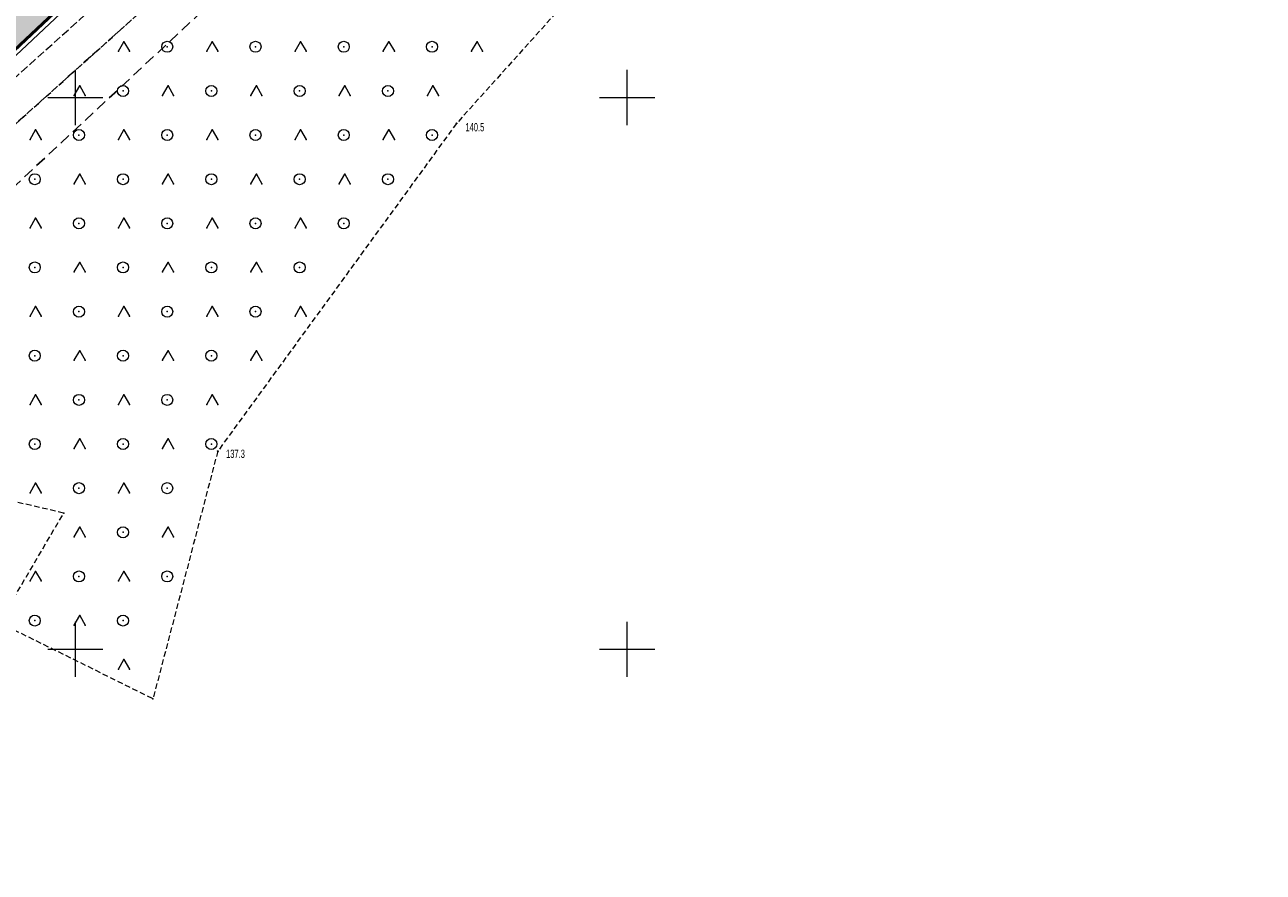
# Model space of a CAD drawing. Extents: x 6456700 to 6518119, y 5963420 to 5980059.
# Tile 250 of 256: x 6512514 to 6512626, y 5967329 to 5967406. Entities that reach past the tile are written whole.
import ezdxf
from ezdxf.enums import TextEntityAlignment as Align

# ---------------------------------------------------------------- set-up
doc = ezdxf.new("R2010")
doc.units = 0
doc.header["$MEASUREMENT"] = 0
for name, pattern in [('L_0_04', [1.5, 1, -0.5]), ('L_0_52', [1, 0.75, -0.25]), ('L_0_5A', [0.75, 0.5, -0.25])]:
    doc.linetypes.add(name, pattern=pattern)
doc.layers.get('0').update_dxf_attribs({"color": 2, "linetype": 'CONTINUOUS', "lineweight": 5})
for name, color, linetype, lineweight in [('219_dzialka_ewidencyjna', 7, 'CONTINUOUS', 18), ('50mm Kreska ciągła', 7, 'CONTINUOUS', 50), ('9mm Kreska ciągła', 252, 'CONTINUOUS', 9), ('jezdnia', 7, 'CONTINUOUS', 18), ('pikieta_naturalna', 7, 'CONTINUOUS', 18), ('pikieta_naturalna_Atr2', 7, 'CONTINUOUS', 18), ('siatka_krzyrzy', 7, 'CONTINUOUS', 18), ('teren_zalesiony', 7, 'CONTINUOUS', 18), ('Zakres', 7, 'CONTINUOUS', 18)]:
    doc.layers.add(name, color=color, linetype=linetype, lineweight=lineweight)
doc.styles.get("Standard").update_dxf_attribs({"font": 'txt', "width": 0.75})

# ---------------------------------------------------------------- blocks, each defined once
blk = doc.blocks.new('mdcp_nowa')
at = {"layer": 'pikieta_naturalna', "linetype": 'Continuous', "lineweight": 18}
for points in [[(6495284.53, 5983847.61, 1), (6495284.53, 5983847.7, 1)], [(6495262.9, 5983817.91, 1), (6495262.9, 5983818, 1)]]:
    blk.add_hatch(color=18, dxfattribs=at).paths.add_polyline_path(points)
at = {"layer": '219_dzialka_ewidencyjna', "color": 3, "linetype": 'Continuous', "lineweight": 18, "flags": 128}
blk.add_lwpolyline([(6495140.62, 5983714.82), (6495154.08, 5983775.81), (6495208.52, 5983819.89), (6495278.64, 5983885.86), (6495294.24, 5983926.27)], dxfattribs=at)
at = {"layer": 'jezdnia', "color": 7, "linetype": 'L_0_52', "lineweight": 18, "flags": 128}
blk.add_lwpolyline([(6495195.83, 5982978.97), (6495200.77, 5982990.52), (6495203.76, 5983005.28), (6495200.35, 5983025.82), (6495193.24, 5983036.29), (6495189.14, 5983049.6), (6495185.12, 5983067.8), (6495183.17, 5983077.08), (6495178.19, 5983089.73), (6495174.64, 5983098.86), (6495168.43, 5983115.09), (6495161.55, 5983133.83), (6495154.76, 5983147.58), (6495144.33, 5983166.27), (6495135.54, 5983182.13), (6495131.43, 5983212.99), (6495131.68, 5983233.26), (6495131.46, 5983243.99), (6495128.32, 5983280.81), (6495127.29, 5983298.52), (6495124.19, 5983336.19), (6495123.5, 5983344), (6495121.28, 5983367.92), (6495119.64, 5983396.13), (6495116.73, 5983412.76), (6495117.19, 5983441.35), (6495116.43, 5983457.42), (6495115.48, 5983476.53), (6495115.11, 5983482.62), (6495112.3, 5983484.4), (6495091.45, 5983481.81), (6495091.37, 5983484.19), (6495109.96, 5983486.92), (6495113.25, 5983490.41), (6495113.24, 5983503.43), (6495112.69, 5983521.82), (6495113.13, 5983545.8), (6495113.51, 5983566.95), (6495116.02, 5983585), (6495118.4, 5983609.28), (6495123.42, 5983650.06), (6495131.2, 5983686.54), (6495140.07, 5983719.72), (6495146.41, 5983753.33), (6495149.05, 5983763.24), (6495154.18, 5983776.85), (6495160.67, 5983784.68), (6495175.29, 5983798.4), (6495197.26, 5983816.17), (6495217.4, 5983831.86), (6495238.65, 5983846.53), (6495263.72, 5983869.02), (6495276.39, 5983884.8), (6495285.32, 5983901), (6495289.2, 5983910.41), (6495292.89, 5983924.2), (6495294.78, 5983930.12), (6495299.2, 5983944.93), (6495304.61, 5983964.52), (6495307.5, 5983979.46), (6495307.59, 5983992.22), (6495306.46, 5984009.09), (6495305.69, 5984028.3), (6495305.67, 5984038.17), (6495300.99, 5984057.07), (6495297.28, 5984082.3), (6495291.79, 5984107.54), (6495288.36, 5984130.45), (6495280.64, 5984151.56), (6495274.64, 5984171.22), (6495270.98, 5984181.26), (6495273.99, 5984181.03), (6495276.87, 5984171.8), (6495283.5, 5984152.14), (6495291.35, 5984131.82), (6495294.78, 5984110.77), (6495299.68, 5984081.31), (6495303.27, 5984060.79), (6495332.62, 5984062.58), (6495350.78, 5984065.69), (6495352.73, 5984070.57), (6495357.63, 5984062.1), (6495352.37, 5984062.87), (6495334.16, 5984059.86), (6495303.89, 5984056.79), (6495307.64, 5984045.46), (6495309.06, 5984037.47), (6495310.62, 5984029.01), (6495312.95, 5983997.49), (6495310.44, 5983991.82), (6495310.09, 5983979.31), (6495307.08, 5983963.82), (6495301.68, 5983944.67), (6495295.97, 5983923.79), (6495292.77, 5983913.71), (6495290.13, 5983906.38), (6495284.32, 5983893.37), (6495278.05, 5983883.04), (6495264.46, 5983865.44), (6495239.09, 5983842.69), (6495219.23, 5983829.73), (6495216.93, 5983819.97), (6495223.58, 5983813.84), (6495228.16, 5983809.41), (6495224.21, 5983807.55), (6495214.94, 5983813.05), (6495207.87, 5983817.5), (6495201.24, 5983815.27), (6495178.34, 5983796.41), (6495165.6, 5983786.15), (6495159.73, 5983777.73), (6495154.77, 5983771.17), (6495151.16, 5983759.97), (6495150.26, 5983749.93), (6495142.6, 5983719.51), (6495134.42, 5983684.95), (6495127.4, 5983650.76), (6495120.08, 5983602.2), (6495117.42, 5983578.29), (6495115.94, 5983567.9), (6495115.38, 5983544.13), (6495115.07, 5983520.98), (6495115.65, 5983504.52), (6495116.24, 5983490.91), (6495120.25, 5983487.29), (6495126.33, 5983487.84), (6495143.65, 5983489.58), (6495144.46, 5983486.94), (6495127.88, 5983485.15), (6495121.64, 5983482.36), (6495118.37, 5983476.22), (6495119.55, 5983458.22), (6495119.45, 5983441.1), (6495120.18, 5983413.18), (6495121.99, 5983405.13), (6495126.07, 5983403.29), (6495130.48, 5983403.23), (6495129.73, 5983399.77), (6495124.35, 5983396.96), (6495123.73, 5983368.04), (6495126.63, 5983336.2), (6495129.59, 5983298.85), (6495131.1, 5983280.79), (6495133, 5983262.8), (6495134.25, 5983243.51), (6495134.8, 5983233.03), (6495133.67, 5983213.6), (6495138.07, 5983181.73), (6495146.27, 5983167.62), (6495157.18, 5983147.99), (6495163.68, 5983134.39), (6495170.96, 5983115.51), (6495175.46, 5983104.48), (6495181.17, 5983100.74), (6495199.93, 5983101.55), (6495199.17, 5983099.07), (6495182.34, 5983097.53), (6495180.35, 5983094.32), (6495185.39, 5983081.2), (6495192.07, 5983052.44), (6495195.58, 5983038.04), (6495198.53, 5983033.23), (6495203.76, 5983025.83), (6495206.13, 5983003.89), (6495202.54, 5982989.27), (6495201.18, 5982984.38), (6495199.22, 5982977.33), (6495199.31, 5982965.37), (6495200.17, 5982948.62), (6495203.01, 5982926.24), (6495205.43, 5982907.13), (6495210.02, 5982873.53), (6495214.31, 5982847.66), (6495217.75, 5982836.69), (6495222.16, 5982822), (6495228.36, 5982806.97), (6495230.37, 5982804.25), (6495235.28, 5982800.03), (6495240.12, 5982797.03), (6495226.36, 5982801.25), (6495225.42, 5982799.59), (6495224.16, 5982791.52), (6495222.71, 5982778.54), (6495222.21, 5982760.62), (6495221.26, 5982748.78), (6495217.72, 5982722.5), (6495220.89, 5982699.43), (6495222.63, 5982688.01), (6495226.82, 5982681.43), (6495232.44, 5982678.09), (6495238.57, 5982677.74), (6495238.58, 5982674.2), (6495234.94, 5982674.18), (6495222.7, 5982675.95), (6495211.13, 5982675.67), (6495203.44, 5982672.24), (6495190.56, 5982660.85), (6495183.64, 5982651.87), (6495180.18, 5982645.51), (6495176.56, 5982638.14), (6495173.06, 5982629.9), (6495169.79, 5982622.28), (6495168.95, 5982621.1), (6495167.1, 5982622.09), (6495169.54, 5982629.99), (6495175.88, 5982643.52), (6495181.21, 5982652.88), (6495188.25, 5982661.9), (6495200.25, 5982673.34), (6495211.64, 5982680.53), (6495218.14, 5982692.06), (6495218.39, 5982699.72), (6495215.1, 5982723.62), (6495216.08, 5982729.8), (6495218.41, 5982743.49), (6495220.09, 5982761.04), (6495220.41, 5982779.3), (6495221.74, 5982791.03), (6495222.5, 5982799.07), (6495220.92, 5982803.86), (6495210.51, 5982812.59), (6495206.38, 5982817.94), (6495202.5, 5982823.86), (6495197.41, 5982834.99), (6495191.07, 5982840.79), (6495178.96, 5982851.25), (6495180.72, 5982852.83), (6495192.33, 5982842.82), (6495193.9, 5982841.49), (6495196.29, 5982839.47), (6495200.7, 5982838.43), (6495206.86, 5982825.62), (6495210.11, 5982820.87), (6495214.26, 5982814.71), (6495221.36, 5982809.09), (6495224.36, 5982806.84), (6495223.38, 5982810.9), (6495218.5, 5982823.84), (6495214.57, 5982836.22), (6495211.53, 5982847.15), (6495206.8, 5982872.08), (6495202.64, 5982906.51), (6495199.04, 5982926.21), (6495196.67, 5982948.55), (6495195.68, 5982964.58)], close=True, dxfattribs=at)
at = {"layer": 'pikieta_naturalna', "color": 7, "linetype": 'Continuous', "lineweight": 18}
for centre in [(6495284.53, 5983847.65), (6495262.9, 5983817.95)]:
    blk.add_circle(centre, 0.045, dxfattribs=at)
at = {"layer": 'pikieta_naturalna'}
for p in [(6495284.53, 5983847.65), (6495262.9, 5983817.95)]:
    blk.add_point(p, dxfattribs=at)
at = {"layer": 'siatka_krzyrzy', "linetype": 'Continuous', "lineweight": 18, "flags": 128}
for points in [[(6495250, 5983847.5), (6495250, 5983852.5)], [(6495300, 5983847.5), (6495300, 5983852.5)], [(6495247.5, 5983850), (6495252.5, 5983850)], [(6495297.5, 5983850), (6495302.5, 5983850)], [(6495250, 5983797.5), (6495250, 5983802.5)], [(6495300, 5983797.5), (6495300, 5983802.5)], [(6495247.5, 5983800), (6495252.5, 5983800)], [(6495297.5, 5983800), (6495302.5, 5983800)]]:
    blk.add_lwpolyline(points, dxfattribs=at)
at = {"layer": 'teren_zalesiony', "color": 7, "linetype": 'L_0_5A', "lineweight": 18, "flags": 128}
blk.add_lwpolyline([(6495290.13, 5983906.38), (6495294.88, 5983913.69), (6495303.84, 5983944.18), (6495309.42, 5983961.52), (6495315.18, 5983978.53), (6495314.78, 5983991.53), (6495312.95, 5983997.49), (6495310.62, 5984029.01), (6495312.03, 5984037.68), (6495307.64, 5984045.46), (6495303.89, 5984056.79), (6495334.16, 5984059.86), (6495352.37, 5984062.87), (6495357.63, 5984062.1), (6495334.25, 5983938.86), (6495311.94, 5983878.1), (6495284.53, 5983847.65), (6495262.9, 5983817.95), (6495257.03, 5983795.51), (6495243.11, 5983802.41), (6495248.94, 5983812.34), (6495243.67, 5983813.57), (6495227.11, 5983822.63), (6495219.23, 5983829.73), (6495239.09, 5983842.69), (6495264.46, 5983865.44), (6495278.05, 5983883.04), (6495284.32, 5983893.37)], close=True, dxfattribs=at)
at = {"layer": 'teren_zalesiony', "color": 7, "linetype": 'Continuous', "lineweight": 18, "flags": 128}
for points in [[(6495253.9, 5983854.19), (6495254.4, 5983855.06)], [(6495254.4, 5983855.06), (6495254.9, 5983854.19)], [(6495261.9, 5983854.19), (6495262.4, 5983855.06)], [(6495262.4, 5983855.06), (6495262.9, 5983854.19)], [(6495269.9, 5983854.19), (6495270.4, 5983855.06)], [(6495270.4, 5983855.06), (6495270.9, 5983854.19)], [(6495277.9, 5983854.19), (6495278.4, 5983855.06)], [(6495278.4, 5983855.06), (6495278.9, 5983854.19)], [(6495285.9, 5983854.19), (6495286.4, 5983855.06)], [(6495286.4, 5983855.06), (6495286.9, 5983854.19)], [(6495249.9, 5983850.19), (6495250.4, 5983851.06)], [(6495250.4, 5983851.06), (6495250.9, 5983850.19)], [(6495257.9, 5983850.19), (6495258.4, 5983851.06)], [(6495258.4, 5983851.06), (6495258.9, 5983850.19)], [(6495265.9, 5983850.19), (6495266.4, 5983851.06)], [(6495266.4, 5983851.06), (6495266.9, 5983850.19)], [(6495273.9, 5983850.19), (6495274.4, 5983851.06)], [(6495274.4, 5983851.06), (6495274.9, 5983850.19)], [(6495281.9, 5983850.19), (6495282.4, 5983851.06)], [(6495282.4, 5983851.06), (6495282.9, 5983850.19)], [(6495245.9, 5983846.19), (6495246.4, 5983847.06)], [(6495246.4, 5983847.06), (6495246.9, 5983846.19)], [(6495253.9, 5983846.19), (6495254.4, 5983847.06)], [(6495254.4, 5983847.06), (6495254.9, 5983846.19)], [(6495261.9, 5983846.19), (6495262.4, 5983847.06)], [(6495262.4, 5983847.06), (6495262.9, 5983846.19)], [(6495269.9, 5983846.19), (6495270.4, 5983847.06)], [(6495270.4, 5983847.06), (6495270.9, 5983846.19)], [(6495277.9, 5983846.19), (6495278.4, 5983847.06)], [(6495278.4, 5983847.06), (6495278.9, 5983846.19)], [(6495249.9, 5983842.19), (6495250.4, 5983843.06)], [(6495250.4, 5983843.06), (6495250.9, 5983842.19)], [(6495257.9, 5983842.19), (6495258.4, 5983843.06)], [(6495258.4, 5983843.06), (6495258.9, 5983842.19)], [(6495265.9, 5983842.19), (6495266.4, 5983843.06)], [(6495266.4, 5983843.06), (6495266.9, 5983842.19)], [(6495273.9, 5983842.19), (6495274.4, 5983843.06)], [(6495274.4, 5983843.06), (6495274.9, 5983842.19)], [(6495245.9, 5983838.19), (6495246.4, 5983839.06)], [(6495246.4, 5983839.06), (6495246.9, 5983838.19)], [(6495253.9, 5983838.19), (6495254.4, 5983839.06)], [(6495254.4, 5983839.06), (6495254.9, 5983838.19)], [(6495261.9, 5983838.19), (6495262.4, 5983839.06)], [(6495262.4, 5983839.06), (6495262.9, 5983838.19)], [(6495269.9, 5983838.19), (6495270.4, 5983839.06)], [(6495270.4, 5983839.06), (6495270.9, 5983838.19)], [(6495249.9, 5983834.19), (6495250.4, 5983835.06)], [(6495250.4, 5983835.06), (6495250.9, 5983834.19)], [(6495257.9, 5983834.19), (6495258.4, 5983835.06)], [(6495258.4, 5983835.06), (6495258.9, 5983834.19)], [(6495265.9, 5983834.19), (6495266.4, 5983835.06)], [(6495266.4, 5983835.06), (6495266.9, 5983834.19)], [(6495245.9, 5983830.19), (6495246.4, 5983831.06)], [(6495246.4, 5983831.06), (6495246.9, 5983830.19)], [(6495253.9, 5983830.19), (6495254.4, 5983831.06)], [(6495254.4, 5983831.06), (6495254.9, 5983830.19)], [(6495261.9, 5983830.19), (6495262.4, 5983831.06)], [(6495262.4, 5983831.06), (6495262.9, 5983830.19)], [(6495269.9, 5983830.19), (6495270.4, 5983831.06)], [(6495270.4, 5983831.06), (6495270.9, 5983830.19)], [(6495249.9, 5983826.19), (6495250.4, 5983827.06)], [(6495250.4, 5983827.06), (6495250.9, 5983826.19)], [(6495257.9, 5983826.19), (6495258.4, 5983827.06)], [(6495258.4, 5983827.06), (6495258.9, 5983826.19)], [(6495265.9, 5983826.19), (6495266.4, 5983827.06)], [(6495266.4, 5983827.06), (6495266.9, 5983826.19)], [(6495245.9, 5983822.19), (6495246.4, 5983823.06)], [(6495246.4, 5983823.06), (6495246.9, 5983822.19)], [(6495253.9, 5983822.19), (6495254.4, 5983823.06)], [(6495254.4, 5983823.06), (6495254.9, 5983822.19)], [(6495261.9, 5983822.19), (6495262.4, 5983823.06)], [(6495262.4, 5983823.06), (6495262.9, 5983822.19)], [(6495249.9, 5983818.19), (6495250.4, 5983819.06)], [(6495250.4, 5983819.06), (6495250.9, 5983818.19)], [(6495257.9, 5983818.19), (6495258.4, 5983819.06)], [(6495258.4, 5983819.06), (6495258.9, 5983818.19)], [(6495245.9, 5983814.19), (6495246.4, 5983815.06)], [(6495246.4, 5983815.06), (6495246.9, 5983814.19)], [(6495253.9, 5983814.19), (6495254.4, 5983815.06)], [(6495254.4, 5983815.06), (6495254.9, 5983814.19)], [(6495249.9, 5983810.19), (6495250.4, 5983811.06)], [(6495250.4, 5983811.06), (6495250.9, 5983810.19)], [(6495257.9, 5983810.19), (6495258.4, 5983811.06)], [(6495258.4, 5983811.06), (6495258.9, 5983810.19)], [(6495245.9, 5983806.19), (6495246.4, 5983807.06)], [(6495246.4, 5983807.06), (6495246.9, 5983806.19)], [(6495253.9, 5983806.19), (6495254.4, 5983807.06)], [(6495254.4, 5983807.06), (6495254.9, 5983806.19)], [(6495249.9, 5983802.19), (6495250.4, 5983803.06)], [(6495250.4, 5983803.06), (6495250.9, 5983802.19)], [(6495253.9, 5983798.19), (6495254.4, 5983799.06)], [(6495254.4, 5983799.06), (6495254.9, 5983798.19)]]:
    blk.add_lwpolyline(points, dxfattribs=at)
at = {"layer": 'teren_zalesiony', "color": 7, "linetype": 'Continuous', "lineweight": 18}
for centre in [(6495258.32, 5983854.6), (6495266.32, 5983854.6), (6495274.32, 5983854.6), (6495282.32, 5983854.6), (6495254.32, 5983850.6), (6495262.32, 5983850.6), (6495270.32, 5983850.6), (6495278.32, 5983850.6), (6495250.32, 5983846.6), (6495258.32, 5983846.6), (6495266.32, 5983846.6), (6495274.32, 5983846.6), (6495282.32, 5983846.6), (6495246.32, 5983842.6), (6495254.32, 5983842.6), (6495262.32, 5983842.6), (6495270.32, 5983842.6), (6495278.32, 5983842.6), (6495250.32, 5983838.6), (6495258.32, 5983838.6), (6495266.32, 5983838.6), (6495274.32, 5983838.6), (6495246.32, 5983834.6), (6495254.32, 5983834.6), (6495262.32, 5983834.6), (6495270.32, 5983834.6), (6495250.32, 5983830.6), (6495258.32, 5983830.6), (6495266.32, 5983830.6), (6495246.32, 5983826.6), (6495254.32, 5983826.6), (6495262.32, 5983826.6), (6495250.32, 5983822.6), (6495258.32, 5983822.6), (6495246.32, 5983818.6), (6495254.32, 5983818.6), (6495262.32, 5983818.6), (6495250.32, 5983814.6), (6495258.32, 5983814.6), (6495254.32, 5983810.6), (6495250.32, 5983806.6), (6495258.32, 5983806.6), (6495246.32, 5983802.6), (6495254.32, 5983802.6)]:
    blk.add_circle(centre, 0.5, dxfattribs=at)
at = {"layer": 'teren_zalesiony'}
for p in [(6495254.4, 5983855.06), (6495254.4, 5983855.06), (6495262.4, 5983855.06), (6495262.4, 5983855.06), (6495270.4, 5983855.06), (6495270.4, 5983855.06), (6495278.4, 5983855.06), (6495278.4, 5983855.06), (6495286.4, 5983855.06), (6495286.4, 5983855.06), (6495253.9, 5983854.19), (6495254.9, 5983854.19), (6495258.32, 5983854.6), (6495261.9, 5983854.19), (6495262.9, 5983854.19), (6495266.32, 5983854.6), (6495269.9, 5983854.19), (6495270.9, 5983854.19), (6495274.32, 5983854.6), (6495277.9, 5983854.19), (6495278.9, 5983854.19), (6495282.32, 5983854.6), (6495285.9, 5983854.19), (6495286.9, 5983854.19), (6495250.4, 5983851.06), (6495250.4, 5983851.06), (6495254.32, 5983850.6), (6495258.4, 5983851.06), (6495258.4, 5983851.06), (6495262.32, 5983850.6), (6495266.4, 5983851.06), (6495266.4, 5983851.06), (6495270.32, 5983850.6), (6495274.4, 5983851.06), (6495274.4, 5983851.06), (6495278.32, 5983850.6), (6495282.4, 5983851.06), (6495282.4, 5983851.06), (6495249.9, 5983850.19), (6495250.9, 5983850.19), (6495257.9, 5983850.19), (6495258.9, 5983850.19), (6495265.9, 5983850.19), (6495266.9, 5983850.19), (6495273.9, 5983850.19), (6495274.9, 5983850.19), (6495281.9, 5983850.19), (6495282.9, 5983850.19), (6495246.4, 5983847.06), (6495246.4, 5983847.06), (6495254.4, 5983847.06), (6495254.4, 5983847.06), (6495262.4, 5983847.06), (6495262.4, 5983847.06), (6495270.4, 5983847.06), (6495270.4, 5983847.06), (6495278.4, 5983847.06), (6495278.4, 5983847.06), (6495284.53, 5983847.65), (6495245.9, 5983846.19), (6495246.9, 5983846.19), (6495250.32, 5983846.6), (6495253.9, 5983846.19), (6495254.9, 5983846.19), (6495258.32, 5983846.6), (6495261.9, 5983846.19), (6495262.9, 5983846.19), (6495266.32, 5983846.6), (6495269.9, 5983846.19), (6495270.9, 5983846.19), (6495274.32, 5983846.6), (6495277.9, 5983846.19), (6495278.9, 5983846.19), (6495282.32, 5983846.6), (6495246.32, 5983842.6), (6495250.4, 5983843.06), (6495250.4, 5983843.06), (6495254.32, 5983842.6), (6495258.4, 5983843.06), (6495258.4, 5983843.06), (6495262.32, 5983842.6), (6495266.4, 5983843.06), (6495266.4, 5983843.06), (6495270.32, 5983842.6), (6495274.4, 5983843.06), (6495274.4, 5983843.06), (6495278.32, 5983842.6), (6495249.9, 5983842.19), (6495250.9, 5983842.19), (6495257.9, 5983842.19), (6495258.9, 5983842.19), (6495265.9, 5983842.19), (6495266.9, 5983842.19), (6495273.9, 5983842.19), (6495274.9, 5983842.19), (6495245.9, 5983838.19), (6495246.4, 5983839.06), (6495246.4, 5983839.06), (6495246.9, 5983838.19), (6495250.32, 5983838.6), (6495253.9, 5983838.19), (6495254.4, 5983839.06), (6495254.4, 5983839.06), (6495254.9, 5983838.19), (6495258.32, 5983838.6), (6495261.9, 5983838.19), (6495262.4, 5983839.06), (6495262.4, 5983839.06), (6495262.9, 5983838.19), (6495266.32, 5983838.6), (6495269.9, 5983838.19), (6495270.4, 5983839.06), (6495270.4, 5983839.06), (6495270.9, 5983838.19), (6495274.32, 5983838.6), (6495250.4, 5983835.06), (6495250.4, 5983835.06), (6495258.4, 5983835.06), (6495258.4, 5983835.06), (6495266.4, 5983835.06), (6495266.4, 5983835.06), (6495246.32, 5983834.6), (6495249.9, 5983834.19), (6495250.9, 5983834.19), (6495254.32, 5983834.6), (6495257.9, 5983834.19), (6495258.9, 5983834.19), (6495262.32, 5983834.6), (6495265.9, 5983834.19), (6495266.9, 5983834.19), (6495270.32, 5983834.6), (6495245.9, 5983830.19), (6495246.4, 5983831.06), (6495246.4, 5983831.06), (6495246.9, 5983830.19), (6495250.32, 5983830.6), (6495253.9, 5983830.19), (6495254.4, 5983831.06), (6495254.4, 5983831.06), (6495254.9, 5983830.19), (6495258.32, 5983830.6), (6495261.9, 5983830.19), (6495262.4, 5983831.06), (6495262.4, 5983831.06), (6495262.9, 5983830.19), (6495266.32, 5983830.6), (6495269.9, 5983830.19), (6495270.4, 5983831.06), (6495270.4, 5983831.06), (6495270.9, 5983830.19), (6495250.4, 5983827.06), (6495250.4, 5983827.06), (6495258.4, 5983827.06), (6495258.4, 5983827.06), (6495266.4, 5983827.06), (6495266.4, 5983827.06), (6495246.32, 5983826.6), (6495249.9, 5983826.19), (6495250.9, 5983826.19), (6495254.32, 5983826.6), (6495257.9, 5983826.19), (6495258.9, 5983826.19), (6495262.32, 5983826.6), (6495265.9, 5983826.19), (6495266.9, 5983826.19), (6495246.4, 5983823.06), (6495246.4, 5983823.06), (6495250.32, 5983822.6), (6495254.4, 5983823.06), (6495254.4, 5983823.06), (6495258.32, 5983822.6), (6495262.4, 5983823.06), (6495262.4, 5983823.06), (6495245.9, 5983822.19), (6495246.9, 5983822.19), (6495253.9, 5983822.19), (6495254.9, 5983822.19), (6495261.9, 5983822.19), (6495262.9, 5983822.19), (6495250.4, 5983819.06), (6495250.4, 5983819.06), (6495258.4, 5983819.06), (6495258.4, 5983819.06), (6495246.32, 5983818.6), (6495249.9, 5983818.19), (6495250.9, 5983818.19), (6495254.32, 5983818.6), (6495257.9, 5983818.19), (6495258.9, 5983818.19), (6495262.32, 5983818.6), (6495262.9, 5983817.95), (6495246.4, 5983815.06), (6495246.4, 5983815.06), (6495250.32, 5983814.6), (6495254.4, 5983815.06), (6495254.4, 5983815.06), (6495258.32, 5983814.6), (6495245.9, 5983814.19), (6495246.9, 5983814.19), (6495253.9, 5983814.19), (6495254.9, 5983814.19), (6495248.94, 5983812.34), (6495250.4, 5983811.06), (6495250.4, 5983811.06), (6495258.4, 5983811.06), (6495258.4, 5983811.06), (6495249.9, 5983810.19), (6495250.9, 5983810.19), (6495254.32, 5983810.6), (6495257.9, 5983810.19), (6495258.9, 5983810.19), (6495246.4, 5983807.06), (6495246.4, 5983807.06), (6495250.32, 5983806.6), (6495254.4, 5983807.06), (6495254.4, 5983807.06), (6495258.32, 5983806.6), (6495245.9, 5983806.19), (6495246.9, 5983806.19), (6495253.9, 5983806.19), (6495254.9, 5983806.19), (6495246.32, 5983802.6), (6495249.9, 5983802.19), (6495250.4, 5983803.06), (6495250.4, 5983803.06), (6495250.9, 5983802.19), (6495254.32, 5983802.6), (6495254.4, 5983799.06), (6495254.4, 5983799.06), (6495253.9, 5983798.19), (6495254.9, 5983798.19), (6495257.03, 5983795.51)]:
    blk.add_point(p, dxfattribs=at)
at = {"layer": 'Zakres', "linetype": 'L_0_04', "lineweight": 25, "flags": 128}
blk.add_lwpolyline([(6495113.77, 5985050.22), (6495121.12, 5984877.07), (6495125.76, 5984757.87), (6495129.89, 5984649.81), (6495141.08, 5984611.3), (6495145.77, 5984544.53), (6495147.36, 5984487.27), (6495157.22, 5984392.07), (6495162.95, 5984387.45), (6495180.24, 5984384.16), (6495229.5, 5984386.61), (6495251.65, 5984373.41), (6495258.77, 5984357.12), (6495255.44, 5984330.44), (6495250.77, 5984304.39), (6495252.21, 5984282.78), (6495255.46, 5984256.45), (6495254.94, 5984238.25), (6495266.4, 5984211), (6495277.24, 5984182.33), (6495294.2, 5984133.19), (6495300.94, 5984095.37), (6495313.24, 5984037.69), (6495317.44, 5983978.18), (6495300.35, 5983922.18), (6495282.35, 5983883.38), (6495266.21, 5983862.23), (6495242.03, 5983839.67), (6495211.11, 5983816.86), (6495158.26, 5983772.66), (6495130.6, 5983651.16), (6495116.31, 5983543.43), (6495129.51, 5983346.73), (6495134.58, 5983264.71), (6495139.64, 5983186.97), (6495193.25, 5983077.94), (6495199.2, 5983041.97), (6495206.23, 5983026), (6495208.96, 5983004.88), (6495202.27, 5982979.48), (6495202.42, 5982950.13), (6495209.35, 5982897.38), (6495215.97, 5982850.34), (6495228.6, 5982809.97), (6495226.85, 5982778.82), (6495225.04, 5982750.56), (6495220.26, 5982723.37), (6495226.54, 5982679.97), (6495206.06, 5982669.48), (6495192.68, 5982657.71), (6495184.57, 5982648.65), (6495174.78, 5982624.58), (6495164.23, 5982604.61), (6495150.7, 5982588.3), (6495137.69, 5982582.43), (6495118.26, 5982573.75), (6495100.35, 5982558.42), (6495090.36, 5982544.99), (6495075.87, 5982519.06), (6495060.83, 5982499.68), (6495049.41, 5982485.49), (6495035.07, 5982459.7), (6495006.7, 5982406.64), (6494980.89, 5982351.84), (6494944.35, 5982293.29), (6494925.72, 5982250.11), (6494905.2, 5982190.37), (6494898.43, 5982153.5), (6494879.51, 5982063.89), (6494864.14, 5981992.66), (6494816.93, 5981768.61), (6494777.79, 5981577.7), (6494739.84, 5981394.72), (6494718.65, 5981297.89), (6494716.45, 5981237.31), (6494738.62, 5981208.21), (6494776.48, 5981173.06), (6494817.16, 5981137.44), (6494847.63, 5981109.8), (6494877.39, 5981077.08), (6494912.75, 5981030.55), (6494916.06, 5981014.71), (6494903.86, 5980957.01), (6494916.13, 5980953.51), (6494892.32, 5980927.59), (6494850.7, 5980858.8), (6494806.81, 5980779.89), (6494785.1, 5980753.49), (6494715.22, 5980723.29), (6494679.96, 5980686.78), (6494651.35, 5980651.29), (6494549.14, 5980683.24), (6494511.84, 5980659.66), (6494443.61, 5980630.33), (6494428.78, 5980598.6), (6494431.58, 5980579.46), (6494420.56, 5980549.76), (6494416.45, 5980528.2), (6494403.86, 5980507.16), (6494388.89, 5980482.96), (6494365.32, 5980407.99), (6494335.67, 5980315.15), (6494332.29, 5980297.41), (6494335.1, 5980278.18), (6494347.25, 5980254.84), (6494336.79, 5980250.09), (6494300.04, 5980271.34), (6494320.8, 5980301.43), (6494336.81, 5980349.17), (6494344.85, 5980380.92), (6494360.85, 5980437.13), (6494374.18, 5980476.38), (6494386.14, 5980498.84), (6494403.02, 5980528.52), (6494411.33, 5980563.19), (6494420.84, 5980586.25), (6494420.25, 5980601.11), (6494434.95, 5980635.94), (6494446.75, 5980644.99), (6494465.77, 5980647.27), (6494513.02, 5980669.46), (6494507.85, 5980679.68), (6494547.89, 5980705.83), (6494570.06, 5980691.34), (6494636.17, 5980669.05), (6494706.14, 5980756.86), (6494742.78, 5980772.58), (6494798.53, 5980814.27), (6494826.12, 5980867.97), (6494849.57, 5980908.6), (6494845.35, 5980942.01), (6494853.94, 5980970.83), (6494891.08, 5980960.54), (6494890.11, 5980965.73), (6494903.94, 5981025.69), (6494869.98, 5981070.3), (6494770.97, 5981160.58), (6494728.18, 5981200.64), (6494706.13, 5981229.56), (6494707.94, 5981299.75), (6494728.84, 5981398.1), (6494767.06, 5981580.19), (6494806.17, 5981770.55), (6494854.36, 5981994.76), (6494869.73, 5982065.97), (6494888.61, 5982155.44), (6494891.67, 5982173.95), (6494895.82, 5982197.45), (6494916.38, 5982253.72), (6494935.47, 5982297.95), (6494954.97, 5982331.67), (6494972.09, 5982356.64), (6494997.76, 5982411.14), (6495026.29, 5982464.48), (6495041.09, 5982491.09), (6495052.99, 5982505.88), (6495067.51, 5982524.6), (6495081.94, 5982550.43), (6495092.99, 5982565.28), (6495112.86, 5982582.29), (6495133.59, 5982591.55), (6495144.48, 5982596.46), (6495155.87, 5982610.19), (6495165.7, 5982628.8), (6495175.96, 5982654.03), (6495185.62, 5982664.83), (6495200.4, 5982677.82), (6495212.49, 5982688.04), (6495209.64, 5982723.43), (6495215.22, 5982750.57), (6495216.87, 5982779.54), (6495218.31, 5982809.31), (6495206.86, 5982847.92), (6495199.44, 5982894.74), (6495192.11, 5982948.71), (6495190.16, 5982979.24), (6495183.47, 5983075.16), (6495129.79, 5983184.34), (6495124.6, 5983264.07), (6495119.53, 5983346.09), (6495106.27, 5983543.75), (6495120.74, 5983652.9), (6495148.75, 5983779.42), (6495204.15, 5983826.04), (6495273.41, 5983889.36), (6495288.53, 5983927.42), (6495300.83, 5983964.69), (6495303.91, 5983980.14), (6495301.32, 5984039.55), (6495291.1, 5984093.63), (6495284.5, 5984130.67), (6495267.84, 5984178.93), (6495257.12, 5984207.3), (6495244.96, 5984236.19), (6495244.79, 5984255.42), (6495242.25, 5984281.97), (6495240.71, 5984304.95), (6495245.55, 5984331.94), (6495248.51, 5984355.64), (6495243.77, 5984366.47), (6495226.98, 5984376.47), (6495179.54, 5984374.12), (6495158.61, 5984378.09), (6495147.7, 5984386.91), (6495137.38, 5984486.61), (6495135.78, 5984544.04), (6495131.18, 5984609.54), (6495119.95, 5984648.2), (6495115.76, 5984757.49), (6495111.12, 5984876.67), (6495103.73, 5985050.93), (6495109.36, 5985081.73), (6495120.41, 5985085.88)], close=True, dxfattribs=at)
at = {"layer": 'pikieta_naturalna_Atr2', "color": 7, "lineweight": 15, "width": 0.66}
for s, p in [('140.5', (6495285.34, 5983847.69)), ('137.3', (6495263.65, 5983818.09))]:
    blk.add_text(s, height=0.75, dxfattribs=at).set_placement(p, align=Align.TOP_LEFT)

msp = doc.modelspace()

# ---------------------------------------------------------------- block references
at = {"linetype": 'ByBlock'}
msp.add_blockref('mdcp_nowa', (17268.786, -16450.998), dxfattribs=at)

# ---------------------------------------------------------------- next in the draw order: hatches: boundary and pattern name
at = {"layer": '9mm Kreska ciągła'}
h = msp.add_hatch(dxfattribs=at)
h.set_pattern_fill('SAND_AND_LIME', color=4, scale=0.1)
h.set_pattern_definition([(37.5, (6512162.38958, 5966557.36103), (-0.006803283, 0.208096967), [0, -0.16416, 0, -0.1836, 0, -0.1755]), (7.5, (6512162.38958, 5966557.36103), (0.191135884, 0.304791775), [0, -0.08856, 0, -0.14796, 0, -0.0567]), (327.5, (6512162.25674, 5966557.36103), (0.33632732, 0.000611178), [0, -0.054, 0, -0.1944, 0, -0.2538]), (317.5, (6512162.25674, 5966557.36103), (0.324661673, 0.09478896), [0, -0.027, 0, -0.12744, 0, -0.1458])])
edge = h.paths.add_edge_path()
edge.add_arc((6512516.367, 5967810.283), 3, 311.58691, 347.30622, ccw=False)
edge.add_arc((6512523.503, 5967802.242), 7.75, 131.58691, 180.78045)
edge.add_line((6512515.753, 5967802.137), (6512515.839, 5967795.832))
edge.add_arc((6512568.134, 5967796.544), 52.3, 180.78045, 202.28878)
edge.add_line((6512519.742, 5967776.708), (6512533.586, 5967742.935))
edge.add_arc((6512443.186, 5967705.88), 97.7, 19.24547, 22.28878, ccw=False)
edge.add_line((6512535.426, 5967738.083), (6512551.885, 5967690.939))
edge.add_arc((6512459.645, 5967658.735), 97.7, 10.33082, 19.24547, ccw=False)
edge.add_line((6512555.761, 5967676.256), (6512567.725, 5967610.623))
edge.add_arc((6512717.556, 5967637.935), 152.3, 190.33082, 193.90778)
edge.add_line((6512569.721, 5967601.328), (6512572.468, 5967590.235))
edge.add_arc((6512477.632, 5967566.752), 97.7, 359.59588, 373.90778, ccw=False)
edge.add_line((6512575.33, 5967566.063), (6512575.106, 5967534.367))
edge.add_arc((6512497.408, 5967534.915), 77.7, 343.87223, 359.59588, ccw=False)
edge.add_line((6512572.05, 5967513.331), (6512569.54, 5967504.651))
edge.add_arc((6512475.685, 5967531.79), 97.7, 339.08524, 343.87223, ccw=False)
edge.add_line((6512566.948, 5967496.914), (6512545.985, 5967442.059))
edge.add_arc((6512524.78, 5967450.162), 22.7, 313.28749, 339.08524, ccw=False)
edge.add_line((6512540.345, 5967433.638), (6512504.063, 5967399.463))
edge.add_line((6512504.063, 5967399.463), (6512490.766, 5967386.938))
edge.add_arc((6512149.514, 5967749.225), 497.7, 309.16671, 313.28749, ccw=False)
edge.add_line((6512463.851, 5967363.353), (6512423.112, 5967330.167))
edge.add_arc((6512437.196, 5967312.877), 22.3, 129.16671, 169.68124)
edge.add_line((6512415.257, 5967316.872), (6512407.758, 5967275.686))
edge.add_arc((6511918.108, 5967364.836), 497.7, 347.25294, 349.68124, ccw=False)
edge.add_line((6512403.541, 5967255.02), (6512392.372, 5967205.646))
edge.add_arc((6512443.383, 5967194.106), 52.3, 167.25294, 172.4126)
edge.add_line((6512391.541, 5967201.011), (6512377.704, 5967097.137))
edge.add_arc((6512429.546, 5967090.232), 52.3, 172.4126, 183.94454)
edge.add_line((6512377.37, 5967086.634), (6512388.786, 5966921.07))
edge.add_arc((6510894.634, 5966818.042), 1497.7, 3.606413, 3.944541, ccw=False)
edge.add_line((6512389.368, 5966912.251), (6512395.777, 5966810.575))
edge.add_arc((6510402.033, 5966684.915), 1997.7, 2.742456, 3.606413, ccw=False)
edge.add_line((6512397.445, 5966780.498), (6512399.171, 5966744.457))
edge.add_arc((6512436.429, 5966746.242), 37.3, 182.74246, 206.08851)
edge.add_line((6512402.929, 5966729.839), (6512452.864, 5966627.857))
edge.add_arc((6512432.477, 5966617.874), 22.7, 6.26714, 26.08851, ccw=False)
edge.add_line((6512455.041, 5966620.352), (6512460.451, 5966571.093))
edge.add_arc((6515444.811, 5966898.838), 3002.303, 186.267142, 186.338012)
edge.add_line((6512460.859, 5966567.402), (6512461.669, 5966560.109))
edge.add_line((6512461.669, 5966560.109), (6512460.465, 5966557.361))
edge.add_line((6512460.465, 5966557.361), (6512465.434, 5966557.916))
edge.add_line((6512465.434, 5966557.916), (6512464.337, 5966567.789))
edge.add_arc((6515444.811, 5966898.838), 2998.803, 186.267142, 186.338012, ccw=False)
edge.add_line((6512463.93, 5966571.475), (6512458.52, 5966620.734))
edge.add_arc((6512432.477, 5966617.874), 26.2, 6.26714, 26.08851)
edge.add_line((6512456.008, 5966629.396), (6512406.072, 5966731.378))
edge.add_arc((6512436.429, 5966746.242), 33.8, 182.74246, 206.08851, ccw=False)
edge.add_line((6512402.667, 5966744.625), (6512400.941, 5966780.666))
edge.add_arc((6510402.033, 5966684.915), 2001.2, 2.742456, 3.606413)
edge.add_line((6512399.27, 5966810.795), (6512392.862, 5966912.471))
edge.add_arc((6510894.634, 5966818.042), 1501.2, 3.606413, 3.944541)
edge.add_line((6512392.278, 5966921.311), (6512380.862, 5967086.875))
edge.add_arc((6512429.546, 5967090.232), 48.8, 172.4126, 183.94454, ccw=False)
edge.add_line((6512381.174, 5967096.675), (6512395.01, 5967200.549))
edge.add_arc((6512443.383, 5967194.106), 48.8, 167.25294, 172.4126, ccw=False)
edge.add_line((6512395.786, 5967204.873), (6512406.955, 5967254.247))
edge.add_arc((6511918.108, 5967364.836), 501.2, 347.25294, 349.68124)
edge.add_line((6512411.202, 5967275.059), (6512418.7, 5967316.245))
edge.add_arc((6512437.196, 5967312.877), 18.8, 129.16671, 169.68124, ccw=False)
edge.add_line((6512425.323, 5967327.453), (6512466.061, 5967360.639))
edge.add_arc((6512149.514, 5967749.225), 501.2, 309.16671, 313.28749)
edge.add_line((6512493.166, 5967384.391), (6512506.462, 5967396.915))
edge.add_line((6512506.462, 5967396.915), (6512542.744, 5967431.09))
edge.add_arc((6512524.78, 5967450.162), 26.2, 313.28749, 339.08524)
edge.add_line((6512549.254, 5967440.809), (6512570.217, 5967495.664))
edge.add_arc((6512475.685, 5967531.79), 101.2, 339.08524, 343.87223)
edge.add_line((6512572.902, 5967503.679), (6512575.412, 5967512.359))
edge.add_arc((6512497.408, 5967534.915), 81.2, 343.87223, 359.59588)
edge.add_line((6512578.606, 5967534.342), (6512578.829, 5967566.038))
edge.add_arc((6512477.632, 5967566.752), 101.2, 359.59588, 373.90778)
edge.add_line((6512575.865, 5967591.076), (6512573.118, 5967602.169))
edge.add_arc((6512717.556, 5967637.935), 148.8, 190.33082, 193.90778, ccw=False)
edge.add_line((6512571.168, 5967611.25), (6512559.204, 5967676.884))
edge.add_arc((6512459.645, 5967658.735), 101.2, 10.33082, 19.24547)
edge.add_line((6512555.189, 5967692.092), (6512538.73, 5967739.237))
edge.add_arc((6512443.186, 5967705.88), 101.2, 19.24547, 22.28878)
edge.add_line((6512536.824, 5967744.262), (6512522.98, 5967778.036))
edge.add_arc((6512568.134, 5967796.544), 48.8, 180.78045, 202.28878, ccw=False)
edge.add_line((6512519.339, 5967795.88), (6512519.305, 5967798.372))
edge.add_arc((6512522.305, 5967798.413), 3, 27.73692, 180.78045, ccw=False)
edge.add_line((6512524.96, 5967799.809), (6512519.294, 5967809.624))

# ---------------------------------------------------------------- next in the draw order: linework, layer by layer
at = {"layer": '50mm Kreska ciągła', "color": 5, "ltscale": 0.1}
msp.add_lwpolyline([(6512381.174, 5967096.675), (6512395.01, 5967200.549, -0.0225171), (6512395.786, 5967204.873), (6512406.955, 5967254.247, 0.0105959), (6512411.202, 5967275.059), (6512418.7, 5967316.245, -0.1786428), (6512425.323, 5967327.453), (6512466.061, 5967360.639, 0.0179822), (6512493.166, 5967384.391), (6512506.462, 5967396.915), (6512542.744, 5967431.09, 0.1130418), (6512549.254, 5967440.809), (6512570.217, 5967495.664, 0.0208902), (6512572.902, 5967503.679), (6512575.412, 5967512.359, 0.0687152), (6512578.606, 5967534.342), (6512578.829, 5967566.038, 0.0625287), (6512575.865, 5967591.076)], format="xyb", dxfattribs=at)

doc.saveas('drawing.dxf')
